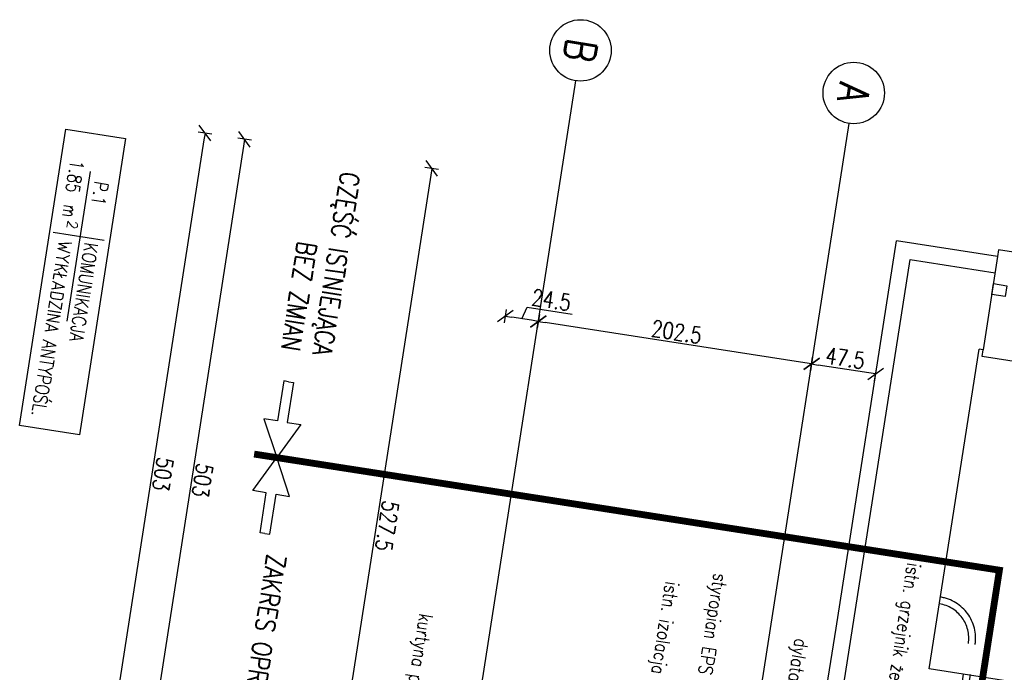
# Model space of a CAD drawing. Extents: x -38969 to 27108, y -24488 to 212598.
# Tile 18 of 256: x -4776 to -4055, y -19375 to -18897. Entities that reach past the tile are written whole.
import ezdxf
from ezdxf import colors
from ezdxf.entities.mleader import LeaderData, LeaderLine
from ezdxf.enums import TextEntityAlignment as Align
from ezdxf.math import Vec2, Vec3

# ---------------------------------------------------------------- set-up
doc = ezdxf.new("R2010")
doc.units = 0
doc.header["$LTSCALE"] = 100
doc.header["$MEASUREMENT"] = 0
for name, pattern in [('0.7_0.7', [1.4, 0.7, -0.7]), ('ACAD_ISO03W100', [30, 12, -18]), ('DASHDOT', [1, 0.5, -0.25, 0, -0.25])]:
    doc.linetypes.add(name, pattern=pattern)
doc.layers.get('0').update_dxf_attribs({"linetype": 'CONTINUOUS'})
doc.layers.get('DEFPOINTS').update_dxf_attribs({"linetype": 'CONTINUOUS'})
for name, color, linetype in [('K_1-DIM50', 6, 'CONTINUOUS'), ('K_1-MUR istn', 200, 'CONTINUOUS'), ('K_1-MUW', 1, 'CONTINUOUS'), ('K_1-osie', 6, 'CONTINUOUS'), ('K_1-STOLARKA', 6, 'CONTINUOUS'), ('K_1-TXT', 123, 'CONTINUOUS')]:
    doc.layers.add(name, color=color, linetype=linetype)
doc.styles.add('ROMANS', font='ROMANS.shx', dxfattribs={"width": 0.8})
doc.styles.add('TXT', font='romans.shx')
doc.dimstyles.new('DIM 50', dxfattribs={"dimscale": 10, "dimtxt": 1.2, "dimasz": 0.5, "dimexe": 0, "dimexo": 0, "dimgap": 0.2, "dimtad": 1, "dimdec": 4, "dimrnd": 0.5, "dimdsep": 46, "dimtxsty": 'ROMANS', "dimblk1": 'TICK1', "dimblk2": 'TICK1', "dimsah": 1, "dimcen": 0, "dimse1": 1, "dimse2": 1, "dimclrd": 6, "dimclre": 6, "dimclrt": 123, "dimadec": 0, "dimazin": 0, "dimtfac": 1, "dimtdec": 4, "dimtmove": 1, "dimatfit": 2, "dimfxl": 1, "dimtolj": 1, "dimarcsym": 0})

# ---------------------------------------------------------------- blocks, each defined once
blk = doc.blocks.new('rdsc1')
at = {"color": 0, "extrusion": (0, 0, -1)}
for p, q in [((152.2, -7.8), (152.2, -83.4)), ((55.4, -43.6), (277.6, -43.6))]:
    blk.add_line(p, q, dxfattribs=at)
blk.add_lwpolyline([(0, 0), (439.1, 0), (439.1, -88.5), (0, -88.5)], close=True)
at = {"color": 0, "extrusion": (0, 0, -1), "style": 'TXT', "oblique": -180, "text_generation_flag": 4}
blk.add_text('2', height=15, rotation=180, dxfattribs=at).set_placement((-143.3, -49.9), align=Align.TOP_RIGHT)
at = {"color": 0, "extrusion": (0, 0, -1), "style": 'TXT', "oblique": -180, "text_generation_flag": 4, "width": 0.7}
blk.add_text('m', height=20, rotation=180, dxfattribs=at).set_placement((-126.9, -54), align=Align.TOP_RIGHT)
at = {"color": 0, "extrusion": (0, 0, -1), "style": 'TXT', "text_generation_flag": 4, "width": 0.8}
for p in [(-158.9, -41.8), (-161.5, -79.9)]:
    blk.add_attdef('', text='', height=20, rotation=180, dxfattribs=at).set_placement(p, align=Align.BOTTOM_LEFT)
for p in [(-136.4, -42.6), (-105.4, -80.7)]:
    blk.add_attdef('', text='', height=20, rotation=180, dxfattribs=at).set_placement(p, align=Align.BOTTOM_RIGHT)
at = {"color": 0, "extrusion": (0, 0, -1), "style": 'TXT', "text_generation_flag": 4, "width": 0.8, "flags": 1}
blk.add_attdef('', text='', height=20, rotation=180, dxfattribs=at).set_placement((-113.3, -117.4), align=Align.BOTTOM_LEFT)
blk = doc.blocks.new('TICK1')
at = {"color": 0}
for p, q in [((-1, -1), (1, 1)), ((0, 0), (-1, 0)), ((0, -1), (0, 1))]:
    blk.add_line(p, q, dxfattribs=at)
blk = doc.blocks.new('*D49')
at = {"layer": 'DEFPOINTS', "color": 0}
for p in [(-4134.07, -19058.96), (-4688.75, -19481.61), (-4482.73, -19513.7)]:
    blk.add_point(p, dxfattribs=at)
at = {"layer": 'K_1-DIM50', "color": 6, "lineweight": -2, "transparency": 16777216}
blk.add_line((-4612.09, -18989.54), (-4687.98, -19476.67), dxfattribs=at)
at = {"layer": 'K_1-DIM50', "color": 6, "lineweight": -2, "transparency": 16777216, "xscale": 5, "yscale": 5, "zscale": 5}
for p, rotation in [((-4611.32, -18984.6), 81.144708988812), ((-4688.75, -19481.61), 261.144708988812)]:
    blk.add_blockref('TICK1', p, dxfattribs=dict(at, rotation=rotation))
at = {"layer": 'K_1-DIM50', "color": 123, "transparency": 16777216, "insert": (-4642.13, -19234.34), "char_height": 12, "attachment_point": 5, "rotation": 261.14471, "style": 'ROMANS'}
blk.add_mtext('\\A1;503', dxfattribs=at)
blk = doc.blocks.new('*D53')
at = {"layer": 'DEFPOINTS', "color": 0}
for p in [(-4196.19, -19149.12), (-4211.33, -19246.3), (-4164.39, -19253.61)]:
    blk.add_point(p, dxfattribs=at)
at = {"layer": 'K_1-DIM50', "color": 6, "lineweight": -2, "transparency": 16777216}
blk.add_line((-4154.19, -19155.66), (-4191.25, -19149.89), dxfattribs=at)
at = {"layer": 'K_1-DIM50', "color": 6, "lineweight": -2, "transparency": 16777216, "xscale": 5, "yscale": 5, "zscale": 5}
for p, rotation in [((-4196.19, -19149.12), 171.14470898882), ((-4149.25, -19156.43), 351.14470898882)]:
    blk.add_blockref('TICK1', p, dxfattribs=dict(at, rotation=rotation))
at = {"layer": 'K_1-DIM50', "color": 123, "transparency": 16777216, "insert": (-4171.49, -19144.87), "char_height": 12, "attachment_point": 5, "rotation": 351.14471, "style": 'ROMANS'}
blk.add_mtext('\\A1;47.5', dxfattribs=at)
blk = doc.blocks.new('*D54')
at = {"layer": 'DEFPOINTS', "color": 0}
for p in [(-4396.27, -19117.95), (-4211.33, -19246.3), (-4458.52, -19517.48)]:
    blk.add_point(p, dxfattribs=at)
at = {"layer": 'K_1-DIM50', "color": 6, "lineweight": -2, "transparency": 16777216}
blk.add_line((-4201.13, -19148.35), (-4391.33, -19118.72), dxfattribs=at)
at = {"layer": 'K_1-DIM50', "color": 6, "lineweight": -2, "transparency": 16777216, "xscale": 5, "yscale": 5, "zscale": 5}
for p, rotation in [((-4396.27, -19117.95), 171.14470898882), ((-4196.19, -19149.12), 351.14470898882)]:
    blk.add_blockref('TICK1', p, dxfattribs=dict(at, rotation=rotation))
at = {"layer": 'K_1-DIM50', "color": 123, "transparency": 16777216, "insert": (-4295, -19125.63), "char_height": 12, "attachment_point": 5, "rotation": 351.14471, "style": 'ROMANS'}
blk.add_mtext('\\A1;202.5', dxfattribs=at)
blk = doc.blocks.new('*D55')
at = {"layer": 'DEFPOINTS', "color": 0}
for p in [(-4420.48, -19114.18), (-4482.73, -19513.7), (-4458.52, -19517.48)]:
    blk.add_point(p, dxfattribs=at)
at = {"layer": 'K_1-DIM50', "color": 6, "lineweight": -2, "transparency": 16777216}
for p, q in [((-4408.38, -19116.06), (-4404.32, -19107.59)), ((-4404.32, -19107.59), (-4371.46, -19112.71)), ((-4401.21, -19117.18), (-4415.54, -19114.95))]:
    blk.add_line(p, q, dxfattribs=at)
at = {"layer": 'K_1-DIM50', "color": 6, "lineweight": -2, "transparency": 16777216, "xscale": 5, "yscale": 5, "zscale": 5}
for p, rotation in [((-4420.48, -19114.18), 171.14470898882), ((-4396.27, -19117.95), 351.14470898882)]:
    blk.add_blockref('TICK1', p, dxfattribs=dict(at, rotation=rotation))
at = {"layer": 'K_1-DIM50', "color": 123, "transparency": 16777216, "insert": (-4386.66, -19102.24), "char_height": 12, "attachment_point": 5, "rotation": 351.14471, "style": 'ROMANS'}
blk.add_mtext('\\A1;24.5', dxfattribs=at)
blk = doc.blocks.new('*D65')
at = {"layer": 'DEFPOINTS', "color": 0}
for p in [(-4134.07, -19058.96), (-4555.48, -19527.17), (-4486.5, -19537.91)]:
    blk.add_point(p, dxfattribs=at)
at = {"layer": 'K_1-DIM50', "color": 6, "lineweight": -2, "transparency": 16777216}
blk.add_line((-4475.04, -19010.89), (-4554.71, -19522.22), dxfattribs=at)
at = {"layer": 'K_1-DIM50', "color": 6, "lineweight": -2, "transparency": 16777216, "xscale": 5, "yscale": 5, "zscale": 5}
for p, rotation in [((-4474.28, -19005.95), 81.144708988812), ((-4555.48, -19527.17), 261.144708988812)]:
    blk.add_blockref('TICK1', p, dxfattribs=dict(at, rotation=rotation))
at = {"layer": 'K_1-DIM50', "color": 123, "transparency": 16777216, "insert": (-4506.97, -19267.79), "char_height": 12, "attachment_point": 5, "rotation": 261.14471, "style": 'ROMANS'}
blk.add_mtext('\\A1;527.5', dxfattribs=at)
blk = doc.blocks.new('*D69')
at = {"layer": 'DEFPOINTS', "color": 0}
for p in [(-4134.07, -19058.96), (-4717.73, -19477.09), (-4211.5, -19555.96)]:
    blk.add_point(p, dxfattribs=at)
at = {"layer": 'K_1-DIM50', "color": 6, "lineweight": -2, "transparency": 16777216}
blk.add_line((-4641.07, -18985.03), (-4716.96, -19472.15), dxfattribs=at)
at = {"layer": 'K_1-DIM50', "color": 6, "lineweight": -2, "transparency": 16777216, "xscale": 5, "yscale": 5, "zscale": 5}
for p, rotation in [((-4640.3, -18980.09), 81.144708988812), ((-4717.73, -19477.09), 261.144708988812)]:
    blk.add_blockref('TICK1', p, dxfattribs=dict(at, rotation=rotation))
at = {"layer": 'K_1-DIM50', "color": 123, "transparency": 16777216, "insert": (-4671.11, -19229.82), "char_height": 12, "attachment_point": 5, "rotation": 261.14471, "style": 'ROMANS'}
blk.add_mtext('\\A1;503', dxfattribs=at)

msp = doc.modelspace()

# ---------------------------------------------------------------- linework, layer by layer
at = {"layer": 'K_1-MUR istn'}
for p, q in [((-4178.24718, -19342.53513), (-4134.06656, -19058.95609)), ((-4059.96054, -19070.50154), (-4134.06656, -19058.95609)), ((-4226.11871, -19727.75756), (-4124.05687, -19072.66033)), ((-4124.05687, -19072.66033), (-4061.80782, -19082.35851)), ((-4059.96054, -19070.50154), (-4070.58236, -19138.67908)), ((-4110.03024, -19372.39229), (-4073.5466, -19138.21727)), ((-4070.58236, -19138.67908), (-4073.5466, -19138.21727)), ((-4211.49809, -19555.96047), (-4178.24718, -19342.53513)), ((-4055.68583, -19380.85896), (-4110.03024, -19372.39229))]:
    msp.add_line(p, q, dxfattribs=at)
at = {"layer": 'K_1-MUR istn', "linetype": '0.7_0.7', "ltscale": 5}
for points in [[(-4135.87434, -19730.5512, 0.143365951), (-4133.72891, -19722.41468), (-4076.42956, -19354.63134, 0.414213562), (-4101.84255, -19319.8385)], [(-4250.88637, -20355.29675), (-4155.8259, -19745.13869, -0.271673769), (-4145.22971, -19732.17104, 0.332406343), (-4138.74653, -19722.14063), (-4081.36996, -19353.86164, 0.414213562), (-4102.61225, -19324.7789, 1)]]:
    msp.add_lwpolyline(points, format="xyb", dxfattribs=at)
at = {"layer": 'K_1-MUW'}
for points in [[(-4579.09851, -19162.10063), (-4582.6686, -19161.54442), (-4587.2387, -19190.87822), (-4597.15609, -19189.33313), (-4587.76078, -19217.70051)], [(-4579.09851, -19162.10063), (-4575.52842, -19162.65684), (-4580.09852, -19191.99064), (-4570.18114, -19193.53573), (-4587.76078, -19217.70051)], [(-4596.42304, -19273.3004), (-4599.99313, -19272.74419), (-4595.42303, -19243.41039), (-4605.34041, -19241.8653), (-4587.76078, -19217.70051)], [(-4596.42304, -19273.3004), (-4592.85295, -19273.8566), (-4588.28285, -19244.5228), (-4578.36547, -19246.0679), (-4587.76078, -19217.70051)]]:
    msp.add_lwpolyline(points, dxfattribs=at)
at = {"layer": 'K_1-MUW', "color": 10, "linetype": 'ACAD_ISO03W100', "const_width": 5}
msp.add_lwpolyline([(-4604.33999, -19215.11753), (-4058.62639, -19300.13778), (-4075.21173, -19406.59298), (-3851.04601, -19441.51721), (-3894.55987, -19720.81661), (-4118.72559, -19685.89239), (-4222.3521, -20351.03265), (-4760.56347, -20267.18122)], dxfattribs=at)
at = {"layer": 'K_1-osie', "linetype": 'DASHDOT', "ltscale": 50}
for p, q in [((-4572.79179, -20250.95589), (-4368.82449, -18941.76503)), ((-4372.70554, -20282.12862), (-4168.73823, -18972.93776))]:
    msp.add_line(p, q, dxfattribs=at)
at = {"layer": 'K_1-osie'}
for centre in [(-4365.36085, -18919.53322), (-4165.27459, -18950.70595)]:
    msp.add_circle(centre, 22.5, dxfattribs=at)
at = {"layer": 'K_1-STOLARKA'}
for points in [[(-3824.79743, -19107.13913), (-3824.02774, -19102.19872), (-4059.19085, -19065.56114), (-4059.96054, -19070.50154)], [(-3835.41925, -19175.31667), (-3836.18895, -19180.25707), (-4071.35206, -19143.61949), (-4070.58236, -19138.67908)]]:
    msp.add_lwpolyline(points, dxfattribs=at)
msp.add_lwpolyline([(-4063.03933, -19090.26315), (-4053.15853, -19091.80254), (-4054.39004, -19099.70719), (-4064.27085, -19098.16779)], close=True, dxfattribs=at)

# ---------------------------------------------------------------- block references
at = {"layer": 'K_1-TXT', "color": 1}
ref = msp.add_blockref('rdsc1', (-4698.49464, -18984.06475), dxfattribs=dict(at, xscale=0.5, yscale=0.5, zscale=0.5, rotation=261.1447089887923))
ref.add_attrib('R-FLOOR', 'WYKŁADZINA ANTYPOŚL.', dxfattribs={"layer": '0', "color": 0, "extrusion": (0, 0, -1), "height": 10, "rotation": 278.85529101, "style": 'TXT', "text_generation_flag": 4, "width": 0.8}).set_placement((4750.37964, -19057.71039), align=Align.BOTTOM_LEFT)
ref.add_attrib('R-SURF', '1.85', dxfattribs={"layer": '0', "color": 0, "extrusion": (0, 0, -1), "height": 10, "rotation": 278.85529101, "style": 'TXT', "text_generation_flag": 4, "width": 0.8}).set_placement((4745.31369, -19022.54802), align=Align.BOTTOM_RIGHT)
ref.add_attrib('R-NUM', 'P.1', (4720.90619, -19014.96717), dxfattribs={"layer": '0', "color": 3, "extrusion": (0, 0, -1), "height": 10, "rotation": 278.85529101, "style": 'TXT', "text_generation_flag": 4, "width": 0.8})
ref.add_attrib('R-NAME', 'KOMUNIKACJA', dxfattribs={"layer": '0', "color": 1, "extrusion": (0, 0, -1), "height": 10, "rotation": 278.85529101, "style": 'TXT', "text_generation_flag": 4, "width": 0.8}).set_placement((4731.39512, -19059.3619), align=Align.BOTTOM_LEFT)

# ---------------------------------------------------------------- texts
at = {"layer": 'K_1-osie', "color": 4, "char_height": 22.5, "attachment_point": 5, "rotation": 261.14470899, "style": 'ROMANS'}
for s, insert in [('{\\C2;B}', (-4365.36085, -18919.53322)), ('{\\C2;A}', (-4165.27459, -18950.70595))]:
    msp.add_mtext(s, dxfattribs=dict(at, insert=insert))
at = {"layer": 'K_1-TXT', "char_height": 14, "width": 270.8641563, "rotation": 261.14470899, "style": 'ROMANS'}
for s, insert, attachment_point in [('CZĘŚĆ ISTNIEJĄCA \\PBEZ ZMIAN', (-4547.81317, -19144.17362), 3), ('ZAKRES OPRACOWANIA', (-4580.92918, -19289.78489), 1)]:
    msp.add_mtext(s, dxfattribs=dict(at, insert=insert, attachment_point=attachment_point))

# ---------------------------------------------------------------- dimensions: what is measured, and where the dimension line sits
at = {"layer": 'K_1-DIM50'}
for base, p1, p2, angle, picture, middle in [((-4717.73164, -19477.09108), (-4134.06656, -19058.95609), (-4211.49809, -19555.96047), 261.14470899, '*D69', (-4671.11123, -19229.8204)), ((-4688.75174, -19481.60604), (-4134.06656, -19058.95609), (-4482.72613, -19513.7041), 261.14470899, '*D49', (-4642.13133, -19234.33537)), ((-4555.47818, -19527.16515), (-4134.06656, -19058.95609), (-4486.49764, -19537.91207), 261.14470899, '*D65', (-4506.97201, -19267.79049)), ((-4420.4812, -19114.17689), (-4458.51816, -19517.47562), (-4482.72613, -19513.7041), 351.14470899, '*D55', (-4401.11627, -19099.9888)), ((-4396.27324, -19117.94841), (-4211.32644, -19246.29578), (-4458.51816, -19517.47562), 351.14470899, '*D54', (-4294.99859, -19125.63013)), ((-4196.18698, -19149.12114), (-4164.39263, -19253.60791), (-4211.32644, -19246.29578), 351.14470899, '*D53', (-4171.48855, -19144.87256))]:
    dim = msp.add_linear_dim(base=base, p1=p1, p2=p2, angle=angle, dimstyle='DIM 50', dxfattribs=at)
    dim.commit()
    dim.dimension.update_dxf_attribs({"geometry": picture, "text_midpoint": middle})

# ---------------------------------------------------------------- leaders
at = {"layer": 'K_1-TXT'}
ml = msp.add_multileader_mtext('Standard', dxfattribs=at)
ml.set_content('istn. grzejnik żeberkowy', color=256, style='ROMANS')
ml.set_leader_properties(color=6)
ml.build(insert=Vec2(0, 0))
ml.multileader.update_dxf_attribs({"dogleg_length": 9})
ctx = ml.context
ctx.base_point, ctx.char_height, ctx.plane_origin, ctx.plane_x_axis, ctx.plane_y_axis = Vec3(-4119.86674, -19276.83008), 10, Vec3(-4109.7751, -19768.73322), Vec3(-0.153939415, -0.988080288), Vec3(0.988080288, -0.153939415)
ctx.text_align_type = 2
notes = []
notes.append((ctx, [(0, (1, 1, 0), (-4144.32844, -19433.84074), (0.153939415, 0.988080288), 9, [(1, [(-4120.55875, -19472.45121)], 0, [])])]))
ctx.mtext.insert, ctx.mtext.text_direction, ctx.mtext.rotation, ctx.mtext.alignment, ctx.mtext.flow_direction = Vec3(-4136.04791, -19423.99812), Vec3(-0.153939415, -0.988080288), 4.557834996, 3, 5
ml = msp.add_multileader_mtext('Standard', dxfattribs=at)
ml.set_content('istn. izolacja do rozbiórki', color=256, style='ROMANS')
ml.set_leader_properties(color=6)
ml.build(insert=Vec2(0, 0))
ml.multileader.update_dxf_attribs({"dogleg_length": 9})
ctx = ml.context
ctx.base_point, ctx.char_height, ctx.plane_origin, ctx.plane_x_axis, ctx.plane_y_axis = Vec3(-4296.48832, -19287.93263), 10, Vec3(-4288.14012, -19776.30674), Vec3(-0.153939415, -0.988080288), Vec3(0.988080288, -0.153939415)
ctx.text_align_type = 2
notes.append((ctx, [(0, (1, 1, 0), (-4322.65069, -19455.85923), (0.153939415, 0.988080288), 9, [(0, [(-4221.3106, -19618.94337), (-4249.38339, -19799.13225)], 0, [])])]))
ctx.mtext.insert, ctx.mtext.text_direction, ctx.mtext.rotation, ctx.mtext.alignment, ctx.mtext.flow_direction = Vec3(-4314.37016, -19446.01661), Vec3(-0.153939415, -0.988080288), 4.557834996, 3, 5
ml = msp.add_multileader_mtext('Standard', dxfattribs=at)
ml.set_content('dylatacja \\Pstyropian EPS 200 gr. 2cm', color=256, style='ROMANS')
ml.set_leader_properties(color=6)
ml.build(insert=Vec2(0, 0))
ml.multileader.update_dxf_attribs({"dogleg_length": 9})
ctx = ml.context
ctx.base_point, ctx.char_height, ctx.plane_origin, ctx.plane_x_axis, ctx.plane_y_axis = Vec3(-4244.12015, -19281.82613), 10, Vec3(-4235.70286, -19784.47628), Vec3(-0.153939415, -0.988080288), Vec3(0.988080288, -0.153939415)
ctx.text_align_type = 2
notes.append((ctx, [(0, (1, 1, 0), (-4272.45233, -19463.67996), (0.153939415, 0.988080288), 9, [(1, [(-4205.3888, -19581.70784)], 0, [])])]))
ctx.mtext.insert, ctx.mtext.text_direction, ctx.mtext.rotation, ctx.mtext.alignment, ctx.mtext.flow_direction = Vec3(-4264.17179, -19453.83734), Vec3(-0.153939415, -0.988080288), 4.557834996, 3, 5
ml = msp.add_multileader_mtext('Standard', dxfattribs=at)
ml.set_content('kurtyna powietrzna elektryczna', color=256, style='ROMANS')
ml.set_leader_properties(color=6)
ml.build(insert=Vec2(0, 0))
ml.multileader.update_dxf_attribs({"dogleg_length": 9})
ctx = ml.context
ctx.base_point, ctx.char_height, ctx.plane_origin, ctx.plane_x_axis, ctx.plane_y_axis = Vec3(-4476.59995, -19310.97179), 10, Vec3(-4409.02817, -19670.81413), Vec3(-0.153939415, -0.988080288), Vec3(0.988080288, -0.153939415)
ctx.text_align_type = 2
notes.append((ctx, [(1, (1, 1, 0), (-4507.33652, -19508.25849), (0.153939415, 0.988080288), 9, [(1, [(-4453.2484, -19597.33208)], 0, [])])]))
ctx.mtext.insert, ctx.mtext.text_direction, ctx.mtext.rotation, ctx.mtext.alignment, ctx.mtext.flow_direction = Vec3(-4499.05599, -19498.41587), Vec3(-0.153939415, -0.988080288), 4.557834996, 3, 5
ml = msp.add_multileader_mtext('Standard', dxfattribs=at)
ml.set_content('dylatacja systemowa \\Pnarożna', color=256, style='ROMANS')
ml.set_leader_properties(color=6)
ml.build(insert=Vec2(0, 0))
ml.multileader.update_dxf_attribs({"dogleg_length": 9})
ctx = ml.context
ctx.base_point, ctx.char_height, ctx.plane_origin, ctx.plane_x_axis, ctx.plane_y_axis = Vec3(-4201.28823, -19337.00204), 10, Vec3(-4208.69619, -19537.97612), Vec3(-0.153939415, -0.988080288), Vec3(0.988080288, -0.153939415)
ctx.text_align_type = 2
notes.append((ctx, [(1, (1, 1, 0), (-4222.28997, -19471.80442), (0.153939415, 0.988080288), 9, [(0, [(-4211.49809, -19555.96047)], 0, [])])]))
ctx.mtext.insert, ctx.mtext.text_direction, ctx.mtext.rotation, ctx.mtext.alignment, ctx.mtext.flow_direction = Vec3(-4215.65623, -19461.70523), Vec3(-0.153939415, -0.988080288), 4.557834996, 3, 5
for ctx, leaders in notes:
    for number, flags, end, landing, length, lines in leaders:
        leader = LeaderData()
        leader.index, (leader.has_last_leader_line, leader.has_dogleg_vector, leader.attachment_direction) = number, flags
        leader.last_leader_point, leader.dogleg_vector, leader.dogleg_length = Vec3(end), Vec3(landing), length
        for number, points, colour, breaks in lines:
            line = LeaderLine()
            line.index, line.vertices, line.color, line.breaks = number, Vec3.list(points), colors.encode_raw_color(colour), breaks
            leader.lines.append(line)
        ctx.leaders.append(leader)

doc.saveas('drawing.dxf')
